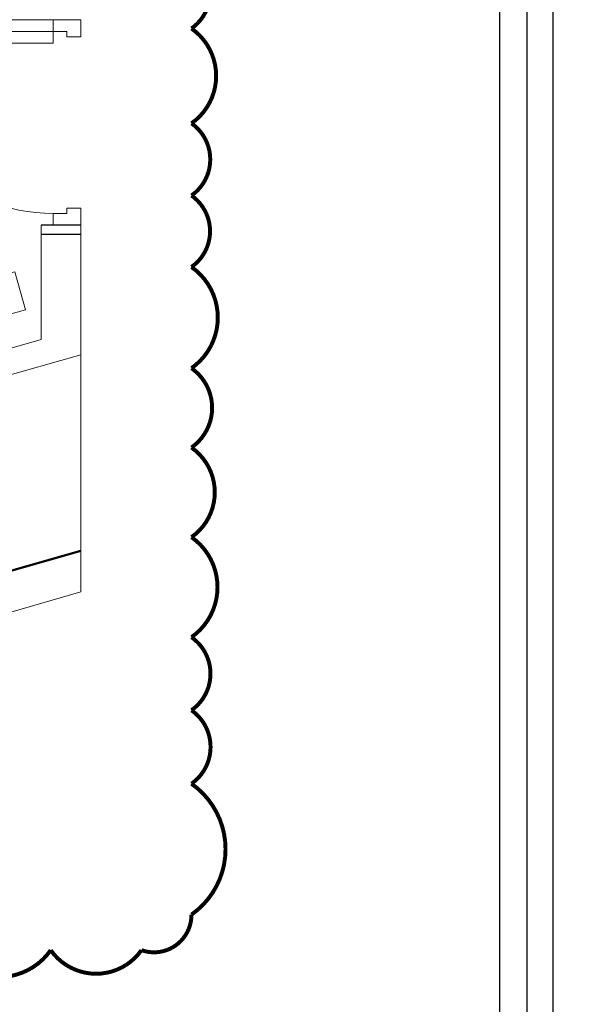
# Model space of a CAD drawing. Header units: millimetres. Extents: x 2950152 to 2989892, y -490837 to -470506.
# Tile 17 of 57: x 2974392 to 2976531, y -487728 to -483990. Entities that reach past the tile are written whole.
import ezdxf

# ---------------------------------------------------------------- set-up
doc = ezdxf.new("R2010")
doc.units = ezdxf.units.MM
doc.header["$LTSCALE"] = 1000
doc.header["$MEASUREMENT"] = 0
doc.linetypes.add('Hidden 2mm', pattern=[3, 2, -1])
doc.layers.get('0').update_dxf_attribs({"linetype": 'CONTINUOUS'})
doc.layers.get('Defpoints').update_dxf_attribs({"linetype": 'CONTINUOUS'})
for name, color, linetype, lineweight in [('A-DETL', 1, 'CONTINUOUS', 15), ('A-DOOR', 9, 'CONTINUOUS', 5), ('Wall New', 1, 'CONTINUOUS', 50)]:
    doc.layers.add(name, color=color, linetype=linetype, lineweight=lineweight)
doc.layers.add('FURN', color=30, linetype='CONTINUOUS')

# ---------------------------------------------------------------- blocks, each defined once
blk = doc.blocks.new('A_FD_Single Door - FD2-750 X1800-7446967-LEVEL F')
at = {"layer": 'A-DOOR', "lineweight": 13}
for p, q in [((-375, 0), (-313, 0)), ((-375, -100), (-375, 0)), ((-313, 0), (-313, -50.5)), ((313, 0), (375, 0)), ((313, -50.5), (313, 0)), ((375, 0), (375, -100)), ((-313, -50.5), (-332, -50.5)), ((-332, -50.5), (-332, -100)), ((332, -50.5), (313, -50.5)), ((332, -100), (332, -50.5)), ((-332, -100), (-375, -100)), ((375, -100), (332, -100))]:
    blk.add_line(p, q, dxfattribs=at)
at = {"layer": 'A-DOOR'}
for p, q in [((332, -100), (289, -100)), ((289, -100), (289, -721)), ((332, -100), (332, -721)), ((332, -721), (289, -721))]:
    blk.add_line(p, q, dxfattribs=at)
blk.add_arc((289, -100), 621, 180, 270, dxfattribs=at)

msp = doc.modelspace()

# ---------------------------------------------------------------- linework, layer by layer
for points in [[(2962936.6, -490484.2), (2976317.6, -490484.2), (2976317.6, -470605.7), (2962936.6, -470605.7)], [(2963040.1, -490380.8), (2976214.2, -490380.8), (2976214.2, -470709.1), (2963040.1, -470709.1)]]:
    msp.add_lwpolyline(points, close=True)
at = {"lineweight": -2}
msp.add_circle((2970013.8, -481719.3), 9117.6, dxfattribs=at)
at = {"layer": 'A-DETL', "linetype": 'Hidden 2mm', "ltscale": 30}
for p, q in [((2971343.3, -483990.4), (2974623.3, -483990.4)), ((2974473.5, -484770.8), (2974473.5, -485204.2)), ((2974623.3, -484770.8), (2974623.3, -485262.4)), ((2974473.5, -485204.2), (2971343.3, -486094.4)), ((2974623.3, -485262.4), (2971343.3, -486194.4))]:
    msp.add_line(p, q, dxfattribs=at)
msp.add_lwpolyline([(2974623.3, -486162.3), (2965607.9, -488759.6), (2965565.6, -488615.7), (2965590.8, -484927.5), (2965951.9, -484805.7), (2965659.4, -482312.7), (2965586, -482312.2), (2965616.8, -474190.7), (2965554.7, -474043.9), (2971880.7, -471307, -0.433468), (2974633.2, -473078), (2974649.4, -482237.3), (2971418.2, -482237), (2971418.1, -483990.1), (2974623.3, -483990.4), (2974623.3, -484054.9)], format="xyb", dxfattribs=at)
for points in [[(2974623.3, -484706.3), (2974623.3, -486162.3)], [(2963436.1, -489385.3), (2974623.3, -486162.3), (2974623.4, -484914.8)]]:
    msp.add_lwpolyline(points, dxfattribs=at)
msp.add_lwpolyline([(2974229.1, -484986.9), (2974269.1, -485131.5), (2974413.7, -485091.5), (2974373.7, -484946.9)], close=True, dxfattribs=at)
at = {"layer": 'Defpoints', "color": 3}
msp.add_lwpolyline([(2962837.4, -490583.5), (2976416.8, -490583.5), (2976416.8, -470506.4), (2962837.4, -470506.4)], close=True, dxfattribs=at)
at = {"layer": 'FURN', "ltscale": 50}
for p, q in [((2974623.3, -484770.8), (2974473.5, -484770.8)), ((2974623.3, -484806.3), (2974473.5, -484806.3))]:
    msp.add_line(p, q, dxfattribs=at)
at = {"layer": 'Wall New'}
msp.add_line((2971349.6, -486949.4), (2974623.3, -486006.2), dxfattribs=at)
at = {"layer": 'Wall New', "const_width": 15}
msp.add_lwpolyline([(2975043.7, -483751.5, -0.520567), (2975043.7, -484023.8, -0.520567), (2975043.7, -484383.9, -0.520567), (2975043.7, -484657.9, -0.520567), (2975043.7, -484929.1, -0.520567), (2975043.7, -485313.3, -0.520567), (2975043.7, -485614.5, -0.520567), (2975043.7, -485954.7, -0.520567), (2975043.7, -486334.4, -0.520567), (2975043.7, -486611.8, -0.520567), (2975043.7, -486890.6, -0.520567), (2975043.7, -487387.5, -0.520567), (2974853.8, -487522.4, -0.520567), (2974509.5, -487522.4, -0.520567), (2974117, -487522.4, -0.520567)], format="xyb", dxfattribs=at)

# ---------------------------------------------------------------- block references
at = {"layer": 'A-DETL', "linetype": 'Hidden 2mm', "ltscale": 30, "xscale": -1.040529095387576, "yscale": 1.040529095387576, "zscale": 1.040529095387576, "rotation": 270.0000001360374}
msp.add_blockref('A_FD_Single Door - FD2-750 X1800-7446967-LEVEL F', (2974623.3, -484380.6), dxfattribs=at)

doc.saveas('drawing.dxf')
